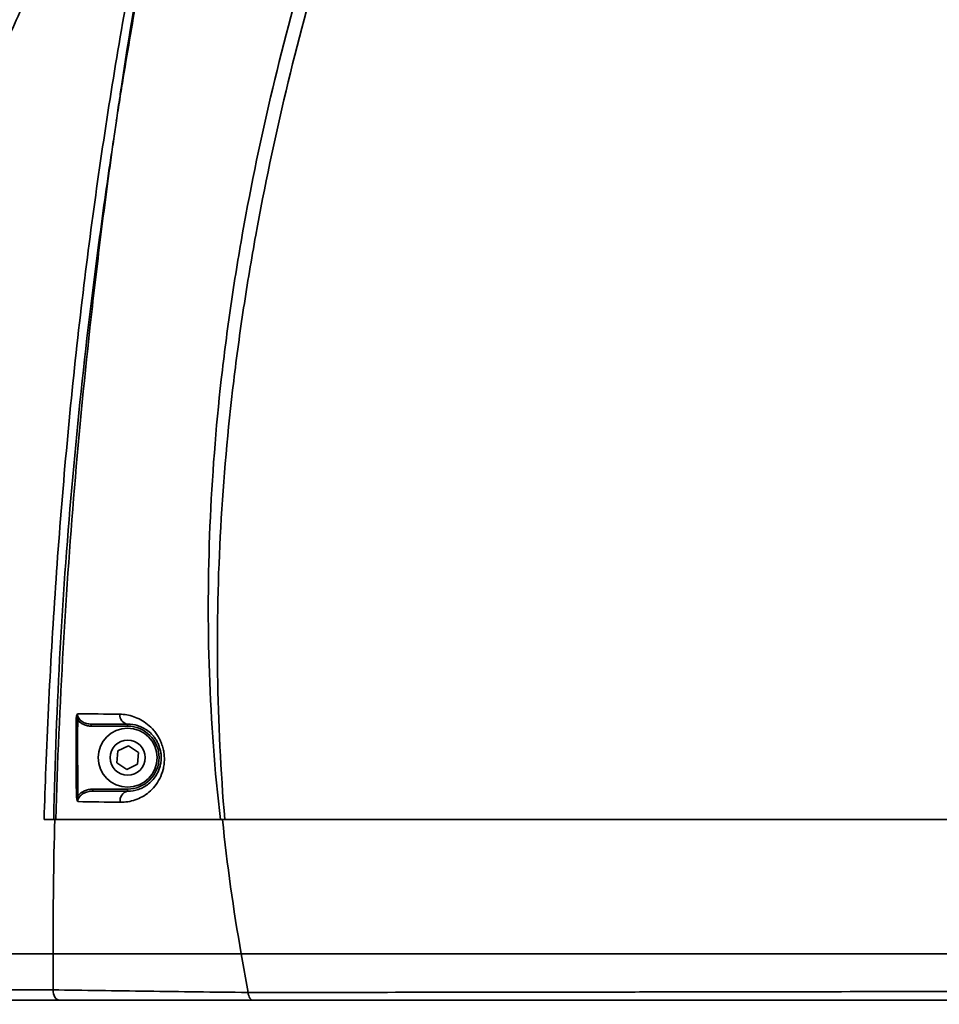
# Model space of a CAD drawing. Header units: millimetres. Extents: x -7686 to -856, y -458 to 6140.
# Tile 33 of 102: x -5974 to -5885, y 3407 to 3503. Entities that reach past the tile are written whole.
import ezdxf

# ---------------------------------------------------------------- set-up
doc = ezdxf.new("R2010")
doc.units = ezdxf.units.MM
doc.header["$LTSCALE"] = 5
doc.header["$PDSIZE"] = -1
doc.dimstyles.new('本体 安装', dxfattribs={"dimtxt": 24, "dimasz": 12, "dimexe": 7, "dimexo": 0.625, "dimtad": 1, "dimtoh": 1, "dimtxsty": 'Standard', "dimcen": 2.5, "dimclrd": 1, "dimclre": 1, "dimclrt": 4, "dimadec": 0, "dimazin": 0, "dimtfac": 1, "dimtmove": 0, "dimatfit": 3, "dimfxl": 1, "dimarcsym": 0})

# ---------------------------------------------------------------- blocks, each defined once
blk = doc.blocks.new('*D78')
at = {"color": 1, "linetype": 'ByBlock', "lineweight": -2, "transparency": 16777216}
for p, q in [((-5843.335, 3598.258), (-6087.363, 3598.258)), ((-6080.363, 3586.258), (-6080.363, 3220.258)), ((-5831.336, 3208.258), (-6087.363, 3208.258))]:
    blk.add_line(p, q, dxfattribs=at)
at = {"color": 1, "linetype": 'ByBlock', "transparency": 16777216}
for points in [[(-6082.363, 3586.258), (-6078.363, 3586.258), (-6080.363, 3598.258)], [(-6082.363, 3220.258), (-6078.363, 3220.258), (-6080.363, 3208.258)]]:
    blk.add_solid(points, dxfattribs=at)
at = {"layer": 'Defpoints', "color": 0, "linetype": 'ByBlock', "transparency": 16777216}
for p in [(-5842.71, 3598.258), (-6080.363, 3208.258), (-5830.711, 3208.258)]:
    blk.add_point(p, dxfattribs=at)
at = {"color": 4, "linetype": 'ByBlock', "transparency": 16777216, "insert": (-6092.988, 3427.581), "char_height": 24, "attachment_point": 5, "rotation": 90}
blk.add_mtext('390', dxfattribs=at)

msp = doc.modelspace()

# ---------------------------------------------------------------- linework, layer by layer
at = {"linetype": 'Continuous', "lineweight": 35}
for p, q in [((-5965.019, 3491.472), (-5964.8, 3492.943)), ((-5968.7, 3434.921), (-5968.541, 3434.919)), ((-5967.224, 3434.308), (-5967.224, 3434.508)), ((-5963.71, 3434.308), (-5963.71, 3434.508)), ((-5967.224, 3434.308), (-5963.71, 3434.308)), ((-5964.748, 3430.752), (-5964.667, 3431.904)), ((-5964.667, 3431.904), (-5963.629, 3432.41)), ((-5963.629, 3432.41), (-5962.671, 3431.764)), ((-5962.671, 3431.764), (-5962.753, 3430.612)), ((-5963.791, 3430.106), (-5964.748, 3430.752)), ((-5962.753, 3430.612), (-5963.791, 3430.106)), ((-5967.073, 3428.208), (-5967.073, 3428.008)), ((-5963.71, 3428.208), (-5967.073, 3428.208)), ((-5963.71, 3428.208), (-5963.71, 3428.008)), ((-5968.665, 3427.544), (-5968.514, 3427.547)), ((-5952.048, 3408.508), (-5952.71, 3412.258))]:
    msp.add_line(p, q, dxfattribs=at)
for radius in [2.85, 1.699]:
    msp.add_circle((-5963.71, 3431.258), radius, dxfattribs=at)
at = {"color": 4, "linetype": 'ByBlock'}
msp.add_arc((-5842.71, 3598.258), 872.295, 310, 170, dxfattribs=at)
at = {"linetype": 'Continuous', "lineweight": 35}
for centre, radius, start, end in [((-5963.58, 3435.39), 0.892, 175.56038, 261.63073), ((-5963.71, 3431.258), 3.05, 270, 90), ((-5963.519, 3427.111), 0.917, 102.01932, 191.09571)]:
    msp.add_arc(centre, radius, start, end, dxfattribs=at)
for points, knots in [([(-5885.665, 3640.113), (-5890.246, 3631.681), (-5894.86, 3623.267), (-5903.975, 3606.378), (-5908.477, 3597.906), (-5917.205, 3580.835), (-5921.434, 3572.236), (-5929.449, 3554.831), (-5933.237, 3546.025), (-5940.176, 3528.116), (-5943.303, 3519.076), (-5948.665, 3500.773), (-5950.901, 3491.509), (-5952.991, 3479.75), (-5953.373, 3477.39), (-5954.064, 3472.649), (-5954.37, 3470.275), (-5955.168, 3463.159), (-5955.538, 3458.417), (-5956.127, 3444.195), (-5955.825, 3434.721), (-5954.726, 3425.258)], [0, 0, 0, 0, 0.125, 0.125, 0.25, 0.25, 0.375, 0.375, 0.5, 0.5, 0.625, 0.625, 0.75, 0.75, 0.78125, 0.78125, 0.8125, 0.8125, 0.875, 0.875, 1, 1, 1, 1]), ([(-5954.296, 3425.258), (-5954.705, 3429.972), (-5954.934, 3434.688), (-5955.061, 3444.124), (-5954.955, 3448.845), (-5954.43, 3458.289), (-5954.009, 3463.014), (-5953.153, 3470.103), (-5952.831, 3472.468), (-5952.114, 3477.191), (-5951.722, 3479.545), (-5949.593, 3491.27), (-5947.365, 3500.522), (-5942.066, 3518.818), (-5938.995, 3527.862), (-5932.191, 3545.787), (-5928.482, 3554.607), (-5920.62, 3572.042), (-5916.467, 3580.657), (-5907.869, 3597.75), (-5903.421, 3606.228), (-5894.361, 3623.105), (-5889.753, 3631.501), (-5885.109, 3639.877)], [0, 0, 0, 0, 0.0625, 0.0625, 0.125, 0.125, 0.1875, 0.1875, 0.21875, 0.21875, 0.25, 0.25, 0.375, 0.375, 0.5, 0.5, 0.625, 0.625, 0.75, 0.75, 0.875, 0.875, 1, 1, 1, 1]), ([(-5971.801, 3425.258), (-5971.745, 3426.925), (-5971.423, 3436.402), (-5970.417, 3453.689), (-5968.176, 3476.435), (-5965.022, 3498.461), (-5961.04, 3519.719), (-5956.524, 3539.139), (-5951.701, 3556.739), (-5946.651, 3572.509), (-5942.341, 3584.696), (-5939.451, 3591.503), (-5938.718, 3593.229)], [0, 0, 0, 0, 0.0290718, 0.1653079, 0.3017648, 0.4273847, 0.5530616, 0.6786782, 0.7748433, 0.8710914, 0.9673125, 1, 1, 1, 1]), ([(-5971.801, 3425.258), (-5971.745, 3426.925), (-5971.423, 3436.402), (-5970.417, 3453.689), (-5968.176, 3476.435), (-5965.022, 3498.461), (-5961.04, 3519.719), (-5956.524, 3539.139), (-5951.702, 3556.74), (-5946.646, 3572.507), (-5942.53, 3584.208), (-5939.851, 3590.536), (-5939.324, 3591.782)], [0, 0, 0, 0, 0.029339, 0.166829, 0.304542, 0.431318, 0.558151, 0.684924, 0.781974, 0.879108, 0.976215, 1, 1, 1, 1]), ([(-5949.747, 3561.748), (-5950.56, 3559.024), (-5953.585, 3548.893), (-5957.519, 3532.929), (-5961.45, 3513.875), (-5963.479, 3501.813), (-5964.53, 3494.823), (-5964.705, 3493.634), (-5964.807, 3492.945)], [0, 0, 0, 0, 0.121002, 0.449935, 0.69923, 0.948844, 0.970339, 1, 1, 1, 1]), ([(-5964.8, 3492.943), (-5964.744, 3493.293), (-5964.689, 3493.643), (-5964.579, 3494.343), (-5964.523, 3494.693), (-5964.356, 3495.743), (-5964.243, 3496.443), (-5963.901, 3498.541), (-5963.667, 3499.939), (-5962.949, 3504.129), (-5962.447, 3506.918), (-5960.871, 3515.271), (-5959.73, 3520.821), (-5958.495, 3526.353)], [0, 0, 0, 0, 0.03125, 0.03125, 0.0625, 0.0625, 0.125, 0.125, 0.25, 0.25, 0.5, 0.5, 1, 1, 1, 1]), ([(-5966.59, 3522.371), (-5966.653, 3522.189), (-5966.778, 3521.828), (-5966.967, 3521.288), (-5967.19, 3520.659), (-5967.453, 3519.924), (-5967.862, 3518.794), (-5968.395, 3517.354), (-5969.274, 3515.041), (-5970.421, 3512.142), (-5971.827, 3508.759), (-5973.251, 3505.467), (-5974.656, 3502.32), (-5976.041, 3499.298), (-5977.413, 3496.385), (-5978.738, 3493.643), (-5979.805, 3491.487), (-5980.596, 3489.896), (-5981.381, 3488.316), (-5982.26, 3486.533), (-5982.935, 3485.13), (-5983.332, 3484.288), (-5983.553, 3483.809), (-5983.704, 3483.469), (-5983.802, 3483.239), (-5983.866, 3483.076), (-5983.904, 3482.98), (-5983.923, 3482.933)], [0, 0, 0, 0, 0.009617, 0.0191331, 0.0285515, 0.0429042, 0.0580347, 0.0884006, 0.1194342, 0.1817359, 0.245319, 0.3069734, 0.3695455, 0.4307404, 0.4915613, 0.5552752, 0.6151308, 0.6478934, 0.6798696, 0.7468745, 0.8149575, 0.8480479, 0.8815637, 0.9134153, 0.9438877, 0.9725949, 1, 1, 1, 1]), ([(-5965.019, 3491.472), (-5965.126, 3490.788), (-5965.228, 3490.102), (-5965.432, 3488.732), (-5965.532, 3488.046), (-5965.829, 3485.989), (-5966.023, 3484.617), (-5966.586, 3480.499), (-5966.941, 3477.75), (-5967.945, 3469.497), (-5968.531, 3463.985), (-5969.521, 3452.94), (-5969.925, 3447.412), (-5970.542, 3436.344), (-5970.756, 3430.802), (-5970.866, 3425.258)], [0, 0, 0, 0, 0.03125, 0.03125, 0.0625, 0.0625, 0.125, 0.125, 0.25, 0.25, 0.5, 0.5, 0.75, 0.75, 1, 1, 1, 1]), ([(-5970.671, 3425.258), (-5970.503, 3430.797), (-5970.261, 3436.333), (-5969.627, 3447.394), (-5969.236, 3452.921), (-5968.296, 3463.963), (-5967.747, 3469.476), (-5966.81, 3477.735), (-5966.478, 3480.485), (-5965.952, 3484.608), (-5965.771, 3485.981), (-5965.493, 3488.041), (-5965.399, 3488.727), (-5965.208, 3490.099), (-5965.113, 3490.785), (-5965.012, 3491.47)], [0, 0, 0, 0, 0.25, 0.25, 0.5, 0.5, 0.75, 0.75, 0.875, 0.875, 0.9375, 0.9375, 0.96875, 0.96875, 1, 1, 1, 1]), ([(-5968.576, 3435.514), (-5968.613, 3435.428), (-5968.644, 3435.334), (-5968.687, 3435.134), (-5968.699, 3435.028), (-5968.7, 3434.921)], [0, 0, 0, 0, 0.5, 0.5, 1, 1, 1, 1]), ([(-5967.224, 3434.508), (-5967.38, 3434.508), (-5967.533, 3434.527), (-5967.832, 3434.607), (-5967.977, 3434.667), (-5968.238, 3434.834), (-5968.356, 3434.941), (-5968.526, 3435.203), (-5968.577, 3435.356), (-5968.576, 3435.514)], [0, 0, 0, 0, 0.25, 0.25, 0.5, 0.5, 0.75, 0.75, 1, 1, 1, 1]), ([(-5964.419, 3426.934), (-5964.174, 3426.931), (-5963.931, 3426.948), (-5963.447, 3427.025), (-5963.206, 3427.084), (-5962.5, 3427.327), (-5962.054, 3427.569), (-5961.439, 3428.084), (-5961.246, 3428.279), (-5960.895, 3428.714), (-5960.735, 3428.958), (-5960.463, 3429.497), (-5960.353, 3429.787), (-5960.235, 3430.258), (-5960.205, 3430.422), (-5960.163, 3430.754), (-5960.151, 3430.923), (-5960.149, 3431.267), (-5960.159, 3431.442), (-5960.199, 3431.785), (-5960.23, 3431.955), (-5960.312, 3432.292), (-5960.364, 3432.459), (-5960.483, 3432.777), (-5960.551, 3432.93), (-5960.702, 3433.224), (-5960.785, 3433.366), (-5960.96, 3433.629), (-5961.053, 3433.753), (-5961.342, 3434.102), (-5961.553, 3434.307), (-5961.984, 3434.655), (-5962.206, 3434.802), (-5962.66, 3435.049), (-5962.886, 3435.147), (-5963.566, 3435.379), (-5964.017, 3435.454), (-5964.469, 3435.459)], [0, 0, 0, 0, 0.0625, 0.0625, 0.125, 0.125, 0.25, 0.25, 0.3125, 0.3125, 0.375, 0.375, 0.4375, 0.4375, 0.46875, 0.46875, 0.5, 0.5, 0.53125, 0.53125, 0.5625, 0.5625, 0.59375, 0.59375, 0.625, 0.625, 0.65625, 0.65625, 0.6875, 0.6875, 0.75, 0.75, 0.8125, 0.8125, 0.875, 0.875, 1, 1, 1, 1]), ([(-5968.541, 3434.919), (-5968.395, 3434.713), (-5968.186, 3434.559), (-5967.842, 3434.408), (-5967.72, 3434.37), (-5967.475, 3434.32), (-5967.35, 3434.308), (-5967.224, 3434.308)], [0, 0, 0, 0, 0.5, 0.5, 0.75, 0.75, 1, 1, 1, 1]), ([(-5963.71, 3434.508), (-5963.389, 3434.508), (-5963.067, 3434.462), (-5962.576, 3434.309), (-5962.412, 3434.243), (-5962.08, 3434.076), (-5961.914, 3433.975), (-5961.588, 3433.729), (-5961.426, 3433.582), (-5961.196, 3433.321), (-5961.122, 3433.228), (-5960.979, 3433.025), (-5960.911, 3432.915), (-5960.784, 3432.68), (-5960.727, 3432.556), (-5960.626, 3432.294), (-5960.582, 3432.154), (-5960.514, 3431.87), (-5960.49, 3431.725), (-5960.461, 3431.433), (-5960.457, 3431.285), (-5960.467, 3431.002), (-5960.481, 3430.864), (-5960.525, 3430.596), (-5960.555, 3430.467), (-5960.662, 3430.1), (-5960.758, 3429.878), (-5960.983, 3429.475), (-5961.109, 3429.298), (-5961.381, 3428.981), (-5961.529, 3428.84), (-5961.99, 3428.473), (-5962.318, 3428.299), (-5963.004, 3428.065), (-5963.356, 3428.008), (-5963.71, 3428.008)], [0, 0, 0, 0, 0.125, 0.125, 0.1875, 0.1875, 0.25, 0.25, 0.3125, 0.3125, 0.34375, 0.34375, 0.375, 0.375, 0.40625, 0.40625, 0.4375, 0.4375, 0.46875, 0.46875, 0.5, 0.5, 0.53125, 0.53125, 0.5625, 0.5625, 0.625, 0.625, 0.6875, 0.6875, 0.75, 0.75, 0.875, 0.875, 1, 1, 1, 1]), ([(-5968.536, 3426.993), (-5968.539, 3427.16), (-5968.48, 3427.32), (-5968.287, 3427.587), (-5968.157, 3427.693), (-5967.873, 3427.856), (-5967.719, 3427.913), (-5967.4, 3427.99), (-5967.237, 3428.008), (-5967.073, 3428.008)], [0, 0, 0, 0, 0.25, 0.25, 0.5, 0.5, 0.75, 0.75, 1, 1, 1, 1]), ([(-5967.073, 3428.208), (-5967.211, 3428.208), (-5967.347, 3428.195), (-5967.616, 3428.143), (-5967.749, 3428.103), (-5968.127, 3427.942), (-5968.36, 3427.776), (-5968.514, 3427.547)], [0, 0, 0, 0, 0.25, 0.25, 0.5, 0.5, 1, 1, 1, 1]), ([(-5968.665, 3427.544), (-5968.663, 3427.445), (-5968.651, 3427.348), (-5968.607, 3427.161), (-5968.575, 3427.073), (-5968.536, 3426.993)], [0, 0, 0, 0, 0.5, 0.5, 1, 1, 1, 1]), ([(-5954.52, 3425.258), (-5956.006, 3425.258), (-5957.456, 3425.258), (-5960.293, 3425.258), (-5961.679, 3425.258), (-5965.739, 3425.258), (-5968.315, 3425.258), (-5970.765, 3425.258)], [0, 0, 0, 0, 0.25, 0.25, 0.5, 0.5, 1, 1, 1, 1]), ([(-5954.726, 3425.258), (-5957.647, 3425.258), (-5960.424, 3425.258), (-5965.728, 3425.258), (-5968.256, 3425.258), (-5970.671, 3425.258)], [0, 0, 0, 0, 0.5, 0.5, 1, 1, 1, 1]), ([(-5954.52, 3425.258), (-5950.724, 3425.258), (-5946.84, 3425.258), (-5938.911, 3425.258), (-5934.867, 3425.258), (-5926.625, 3425.258), (-5922.428, 3425.258), (-5916.015, 3425.258), (-5913.852, 3425.258), (-5909.533, 3425.258), (-5907.374, 3425.258), (-5900.896, 3425.258), (-5896.576, 3425.258), (-5887.937, 3425.258), (-5883.616, 3425.258), (-5878.216, 3425.258), (-5877.135, 3425.258), (-5874.975, 3425.258), (-5873.895, 3425.258), (-5870.671, 3425.258), (-5868.536, 3425.258), (-5864.295, 3425.258), (-5862.19, 3425.258), (-5858.011, 3425.258), (-5855.938, 3425.258), (-5853.885, 3425.258)], [0, 0, 0, 0, 0.125, 0.125, 0.25, 0.25, 0.375, 0.375, 0.4375, 0.4375, 0.5, 0.5, 0.625, 0.625, 0.75, 0.75, 0.78125, 0.78125, 0.8125, 0.8125, 0.875, 0.875, 0.9375, 0.9375, 1, 1, 1, 1]), ([(-5954.296, 3425.258), (-5950.507, 3425.258), (-5946.63, 3425.258), (-5938.718, 3425.258), (-5934.683, 3425.258), (-5926.46, 3425.258), (-5922.271, 3425.258), (-5915.874, 3425.258), (-5913.716, 3425.258), (-5909.41, 3425.258), (-5907.256, 3425.258), (-5900.796, 3425.258), (-5896.488, 3425.258), (-5887.873, 3425.258), (-5883.564, 3425.258), (-5877.101, 3425.258), (-5874.942, 3425.258), (-5870.655, 3425.258), (-5868.525, 3425.258), (-5864.296, 3425.258), (-5862.197, 3425.258), (-5858.03, 3425.258), (-5855.963, 3425.258), (-5853.914, 3425.258)], [0, 0, 0, 0, 0.125, 0.125, 0.25, 0.25, 0.375, 0.375, 0.4375, 0.4375, 0.5, 0.5, 0.625, 0.625, 0.75, 0.75, 0.8125, 0.8125, 0.875, 0.875, 0.9375, 0.9375, 1, 1, 1, 1]), ([(-6012.71, 3412.258), (-6012.709, 3412.258), (-6012.707, 3412.258), (-6012.692, 3412.258), (-6012.67, 3412.258), (-6012.642, 3412.258), (-6012.61, 3412.258), (-6012.575, 3412.258), (-6012.491, 3412.258), (-6012.329, 3412.258), (-6012.02, 3412.258), (-6011.637, 3412.258), (-6011.001, 3412.258), (-6009.598, 3412.258), (-6006.735, 3412.258), (-6001.981, 3412.258), (-5996.973, 3412.258), (-5992.368, 3412.258), (-5988.624, 3412.258), (-5985.28, 3412.258), (-5982.467, 3412.258), (-5980.33, 3412.258), (-5978.065, 3412.258), (-5976.076, 3412.258), (-5974.263, 3412.258), (-5972.674, 3412.258), (-5971.533, 3412.258), (-5970.934, 3412.258)], [0, 0, 0, 0, 0.010819, 0.021008, 0.030567, 0.039497, 0.047797, 0.055469, 0.062514, 0.095514, 0.125025, 0.157079, 0.187537, 0.250043, 0.374764, 0.499978, 0.624945, 0.686642, 0.749957, 0.812463, 0.842553, 0.874975, 0.904565, 0.937487, 0.95609, 0.976924, 1, 1, 1, 1]), ([(-5952.71, 3412.258), (-5953.517, 3412.258), (-5955.121, 3412.258), (-5957.492, 3412.258), (-5959.829, 3412.258), (-5962.129, 3412.258), (-5964.392, 3412.258), (-5967.356, 3412.258), (-5969.52, 3412.258), (-5970.934, 3412.258)], [0, 0, 0, 0, 0.125, 0.25, 0.375, 0.5, 0.625, 0.75, 1, 1, 1, 1]), ([(-5952.71, 3412.258), (-5949.014, 3412.258), (-5945.161, 3412.258), (-5937.188, 3412.258), (-5933.068, 3412.258), (-5924.628, 3412.258), (-5920.308, 3412.258), (-5911.543, 3412.258), (-5907.098, 3412.258), (-5898.167, 3412.258), (-5893.681, 3412.258), (-5884.751, 3412.258), (-5880.307, 3412.258), (-5871.544, 3412.258), (-5867.224, 3412.258), (-5858.779, 3412.258), (-5854.655, 3412.258), (-5850.659, 3412.258)], [0, 0, 0, 0, 0.125, 0.125, 0.25, 0.25, 0.375, 0.375, 0.5, 0.5, 0.625, 0.625, 0.75, 0.75, 0.875, 0.875, 1, 1, 1, 1]), ([(-6012.703, 3408.756), (-6012.692, 3408.753), (-6012.498, 3408.765), (-6011.884, 3408.788), (-6011.624, 3408.796), (-6010.986, 3408.81), (-6010.608, 3408.816), (-6009.3, 3408.834), (-6008.195, 3408.843), (-6006.511, 3408.85), (-6006.159, 3408.851), (-6005.425, 3408.854), (-6005.043, 3408.855), (-6003.859, 3408.857), (-6003.018, 3408.858), (-6000.336, 3408.862), (-5998.341, 3408.862), (-5993.94, 3408.855), (-5991.535, 3408.849), (-5987.614, 3408.836), (-5986.255, 3408.831), (-5983.429, 3408.819), (-5981.969, 3408.813), (-5978.962, 3408.798), (-5977.412, 3408.79), (-5975.028, 3408.777), (-5974.223, 3408.773), (-5973, 3408.767), (-5972.59, 3408.764), (-5971.764, 3408.76), (-5971.348, 3408.757), (-5970.931, 3408.756)], [0, 0, 0, 0, 0.125, 0.125, 0.1875, 0.1875, 0.25, 0.25, 0.375, 0.375, 0.40625, 0.40625, 0.4375, 0.4375, 0.5, 0.5, 0.625, 0.625, 0.75, 0.75, 0.8125, 0.8125, 0.875, 0.875, 0.9375, 0.9375, 0.96875, 0.96875, 0.984375, 0.984375, 1, 1, 1, 1]), ([(-5970.934, 3408.758), (-5967.987, 3408.713), (-5964.932, 3408.668), (-5958.623, 3408.583), (-5955.372, 3408.544), (-5952.048, 3408.51)], [0, 0, 0, 0, 0.5, 0.5, 1, 1, 1, 1]), ([(-5970.288, 3407.758), (-5970.456, 3407.758), (-5970.623, 3407.865), (-5970.861, 3408.235), (-5970.931, 3408.494), (-5970.931, 3408.756)], [0, 0, 0, 0, 0.5, 0.5, 1, 1, 1, 1]), ([(-5952.048, 3408.507), (-5951.927, 3408.507), (-5951.803, 3408.507), (-5951.559, 3408.508), (-5951.192, 3408.508), (-5950.333, 3408.508), (-5949.594, 3408.508), (-5948.113, 3408.509), (-5947.12, 3408.51), (-5944.124, 3408.512), (-5942.106, 3408.514), (-5935.986, 3408.52), (-5931.821, 3408.525), (-5923.318, 3408.537), (-5918.981, 3408.544), (-5913.447, 3408.552), (-5912.337, 3408.554), (-5910.119, 3408.558), (-5909.01, 3408.559), (-5905.682, 3408.565), (-5903.462, 3408.568), (-5896.8, 3408.579), (-5892.354, 3408.586), (-5883.455, 3408.601), (-5879.002, 3408.609), (-5872.315, 3408.622), (-5870.09, 3408.626), (-5865.672, 3408.636), (-5863.473, 3408.641), (-5859.112, 3408.653), (-5856.949, 3408.66), (-5853.73, 3408.672), (-5852.661, 3408.677), (-5851.063, 3408.684), (-5850.266, 3408.688), (-5849.338, 3408.693), (-5848.941, 3408.695), (-5848.676, 3408.697), (-5848.542, 3408.698), (-5848.412, 3408.698)], [0, 0, 0, 0, 0.003906, 0.003906, 0.007813, 0.015625, 0.03125, 0.03125, 0.0625, 0.0625, 0.125, 0.125, 0.25, 0.25, 0.375, 0.375, 0.40625, 0.40625, 0.4375, 0.4375, 0.5, 0.5, 0.625, 0.625, 0.75, 0.75, 0.8125, 0.8125, 0.875, 0.875, 0.9375, 0.9375, 0.96875, 0.96875, 0.984375, 0.992188, 0.996094, 0.996094, 1, 1, 1, 1]), ([(-5970.288, 3407.758), (-5970.701, 3407.758), (-5971.114, 3407.758), (-5971.932, 3407.758), (-5972.339, 3407.758), (-5973.551, 3407.758), (-5974.348, 3407.758), (-5976.708, 3407.758), (-5978.239, 3407.758), (-5981.216, 3407.758), (-5982.661, 3407.758), (-5985.466, 3407.758), (-5986.815, 3407.758), (-5990.706, 3407.758), (-5993.094, 3407.758), (-5997.461, 3407.758), (-5999.44, 3407.758), (-6002.1, 3407.758), (-6002.936, 3407.758), (-6004.11, 3407.758), (-6004.488, 3407.758), (-6005.217, 3407.758), (-6005.566, 3407.758), (-6007.236, 3407.758), (-6008.331, 3407.758), (-6009.627, 3407.758), (-6010.002, 3407.758), (-6010.634, 3407.758), (-6010.891, 3407.758), (-6011.5, 3407.758), (-6011.692, 3407.758), (-6011.703, 3407.758)], [0, 0, 0, 0, 0.015625, 0.015625, 0.03125, 0.03125, 0.0625, 0.0625, 0.125, 0.125, 0.1875, 0.1875, 0.25, 0.25, 0.375, 0.375, 0.5, 0.5, 0.5625, 0.5625, 0.59375, 0.59375, 0.625, 0.625, 0.75, 0.75, 0.8125, 0.8125, 0.875, 0.875, 1, 1, 1, 1]), ([(-5951.598, 3407.758), (-5954.888, 3407.758), (-5958.102, 3407.758), (-5964.346, 3407.758), (-5967.371, 3407.758), (-5970.29, 3407.758)], [0, 0, 0, 0, 0.5, 0.5, 1, 1, 1, 1]), ([(-5951.598, 3407.758), (-5951.7, 3407.758), (-5951.802, 3407.833), (-5951.963, 3408.103), (-5952.023, 3408.296), (-5952.048, 3408.51)], [0, 0, 0, 0, 0.5, 0.5, 1, 1, 1, 1]), ([(-5848.757, 3407.758), (-5852.955, 3407.758), (-5857.205, 3407.758), (-5863.672, 3407.758), (-5865.843, 3407.758), (-5869.122, 3407.758), (-5870.219, 3407.758), (-5872.422, 3407.758), (-5873.528, 3407.758), (-5879.061, 3407.758), (-5883.483, 3407.758), (-5892.32, 3407.758), (-5896.735, 3407.758), (-5903.351, 3407.758), (-5905.555, 3407.758), (-5908.86, 3407.758), (-5909.962, 3407.758), (-5912.164, 3407.758), (-5913.266, 3407.758), (-5918.762, 3407.758), (-5923.069, 3407.758), (-5935.734, 3407.758), (-5943.836, 3407.758), (-5951.597, 3407.758)], [0, 0, 0, 0, 0.125, 0.125, 0.1875, 0.1875, 0.21875, 0.21875, 0.25, 0.25, 0.375, 0.375, 0.5, 0.5, 0.5625, 0.5625, 0.59375, 0.59375, 0.625, 0.625, 0.75, 0.75, 1, 1, 1, 1])]:
    msp.add_open_spline(points, degree=3, knots=knots, dxfattribs=at)
for points in [[(-5964.8, 3492.943), (-5964.803, 3492.943), (-5964.805, 3492.944), (-5964.807, 3492.945)], [(-5965.019, 3491.472), (-5965.016, 3491.471), (-5965.014, 3491.471), (-5965.012, 3491.47)], [(-5968.541, 3434.919), (-5968.595, 3435.115), (-5968.61, 3435.32), (-5968.576, 3435.514)], [(-5964.469, 3435.459), (-5965.888, 3435.477), (-5967.256, 3435.496), (-5968.576, 3435.514)], [(-5968.7, 3434.921), (-5968.716, 3432.462), (-5968.706, 3430.003), (-5968.665, 3427.544)], [(-5968.514, 3427.547), (-5968.552, 3430.004), (-5968.56, 3432.462), (-5968.541, 3434.919)], [(-5967.224, 3434.508), (-5966.088, 3434.508), (-5964.918, 3434.508), (-5963.71, 3434.508)], [(-5963.71, 3428.008), (-5964.857, 3428.008), (-5965.977, 3428.008), (-5967.073, 3428.008)], [(-5968.514, 3427.547), (-5968.563, 3427.364), (-5968.573, 3427.173), (-5968.536, 3426.993)], [(-5968.536, 3426.993), (-5967.202, 3426.974), (-5965.83, 3426.954), (-5964.419, 3426.934)], [(-5971.801, 3425.258), (-5971.491, 3425.258), (-5971.179, 3425.258), (-5970.866, 3425.258)], [(-5971.801, 3425.258), (-5971.457, 3425.258), (-5971.112, 3425.258), (-5970.765, 3425.258)], [(-5970.765, 3425.258), (-5970.876, 3420.926), (-5970.933, 3416.592), (-5970.934, 3412.258)], [(-5970.866, 3425.258), (-5970.799, 3425.258), (-5970.734, 3425.258), (-5970.671, 3425.258)], [(-5954.726, 3425.258), (-5954.589, 3425.258), (-5954.446, 3425.258), (-5954.296, 3425.258)], [(-5952.71, 3412.258), (-5953.469, 3416.561), (-5954.072, 3420.898), (-5954.52, 3425.258)], [(-5970.931, 3408.757), (-5970.933, 3409.924), (-5970.934, 3411.091), (-5970.934, 3412.258)]]:
    msp.add_open_spline(points, degree=3, dxfattribs=at)

# ---------------------------------------------------------------- dimensions: what is measured, and where the dimension line sits
at = {"color": 4, "linetype": 'ByBlock'}
dim = msp.add_linear_dim(base=(-6080.363, 3208.258), p1=(-5842.71, 3598.258), p2=(-5830.711, 3208.258), angle=90, dimstyle='本体 安装', dxfattribs=at)
dim.commit()
dim.dimension.update_dxf_attribs({"geometry": '*D78', "text_midpoint": (-6080.363, 3427.581), "dimtype": 160})

doc.saveas('drawing.dxf')
